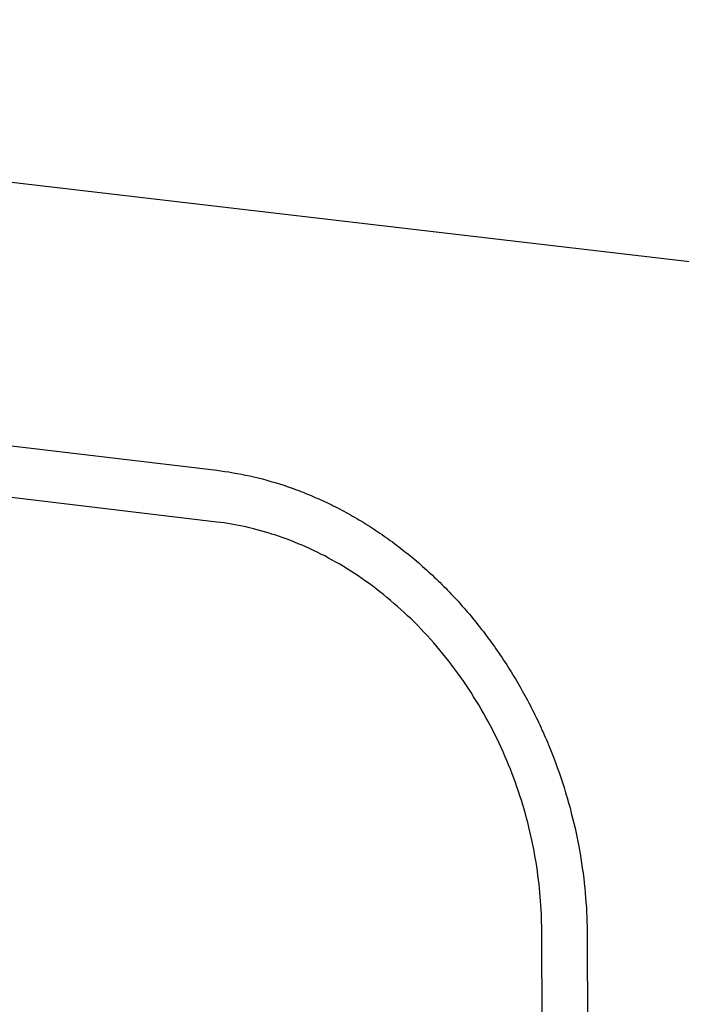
# Model space of a CAD drawing. Extents: x 11880 to 25577, y 6756 to 10446.
# Tile 56 of 87: x 23325 to 23418, y 7630 to 7767. Entities that reach past the tile are written whole.
import ezdxf

# ---------------------------------------------------------------- set-up
doc = ezdxf.new("R2010")
doc.units = 0
doc.header["$MEASUREMENT"] = 0
doc.layers.add('HAIRLINE', color=178, linetype='CONTINUOUS')

msp = doc.modelspace()

# ---------------------------------------------------------------- linework, layer by layer
at = {"layer": 'HAIRLINE'}
for p, q in [((23129.79, 7767.31), (23429.04, 7732.38)), ((23050.52, 7740.41), (23352.76, 7704.42)), ((23352.79, 7697.2), (23050.58, 7733.33)), ((23398.45, 7539.11), (23398.12, 7640.24)), ((23404.48, 7639.46), (23404.8, 7538.29))]:
    msp.add_line(p, q, dxfattribs=at)
for points in [[(23352.76, 7704.42), (23353.33, 7704.35), (23353.9, 7704.27), (23354.47, 7704.19), (23355.05, 7704.09), (23355.63, 7703.99), (23356.21, 7703.88), (23356.79, 7703.76), (23357.38, 7703.64), (23357.96, 7703.5), (23358.55, 7703.36), (23359.14, 7703.21), (23359.74, 7703.05), (23360.33, 7702.88), (23360.92, 7702.71), (23361.52, 7702.52), (23362.12, 7702.33), (23362.71, 7702.13), (23363.31, 7701.92), (23363.91, 7701.7), (23364.21, 7701.58), (23364.51, 7701.47), (23364.81, 7701.35), (23365.11, 7701.23), (23365.41, 7701.11), (23365.71, 7700.99), (23366.01, 7700.86), (23366.31, 7700.73), (23366.61, 7700.6), (23366.91, 7700.47), (23367.21, 7700.34), (23367.52, 7700.2), (23367.82, 7700.06), (23368.12, 7699.92), (23368.42, 7699.77), (23368.72, 7699.63), (23369.02, 7699.48), (23369.32, 7699.33), (23369.61, 7699.18), (23369.91, 7699.02), (23370.21, 7698.86), (23370.51, 7698.7), (23370.81, 7698.54), (23371.11, 7698.38), (23371.41, 7698.21), (23371.7, 7698.04), (23372, 7697.87), (23372.3, 7697.7), (23372.6, 7697.52), (23372.89, 7697.35), (23373.19, 7697.17), (23373.48, 7696.99), (23373.78, 7696.8), (23374.07, 7696.61), (23374.37, 7696.43), (23374.66, 7696.24), (23374.95, 7696.04), (23375.25, 7695.85), (23375.54, 7695.65), (23375.83, 7695.45), (23376.12, 7695.25), (23376.41, 7695.04), (23376.7, 7694.84), (23376.99, 7694.63), (23377.28, 7694.42), (23377.56, 7694.21), (23377.85, 7693.99), (23378.14, 7693.77), (23378.42, 7693.56), (23378.71, 7693.33), (23378.99, 7693.11), (23379.27, 7692.89), (23379.55, 7692.66), (23379.84, 7692.43), (23380.12, 7692.2), (23380.39, 7691.96), (23380.67, 7691.73), (23380.95, 7691.49), (23381.23, 7691.25), (23381.5, 7691.01), (23381.78, 7690.76), (23382.05, 7690.52), (23382.32, 7690.27), (23382.59, 7690.02), (23382.86, 7689.77), (23383.13, 7689.51), (23383.4, 7689.26), (23383.67, 7689), (23383.93, 7688.74), (23384.2, 7688.48), (23384.46, 7688.21), (23384.73, 7687.95), (23384.99, 7687.68), (23385.25, 7687.41), (23385.5, 7687.14), (23385.76, 7686.87), (23386.02, 7686.59), (23386.27, 7686.32), (23386.53, 7686.04), (23386.78, 7685.76), (23387.03, 7685.48), (23387.28, 7685.19), (23387.53, 7684.91), (23387.77, 7684.62), (23388.02, 7684.33), (23388.26, 7684.04), (23388.5, 7683.75), (23388.74, 7683.46), (23388.98, 7683.16), (23389.22, 7682.86), (23389.46, 7682.57), (23389.69, 7682.27), (23389.93, 7681.97), (23390.16, 7681.66), (23390.39, 7681.36), (23390.62, 7681.05), (23390.84, 7680.75), (23391.07, 7680.44), (23391.29, 7680.13), (23391.51, 7679.82), (23391.73, 7679.5), (23391.95, 7679.19), (23392.17, 7678.87), (23392.38, 7678.56), (23392.6, 7678.24), (23392.81, 7677.92), (23393.02, 7677.6), (23393.23, 7677.28), (23393.43, 7676.95), (23393.64, 7676.63), (23393.84, 7676.3), (23394.04, 7675.98), (23394.24, 7675.65), (23394.44, 7675.32), (23394.64, 7674.99), (23394.83, 7674.66), (23395.02, 7674.33), (23395.21, 7674), (23395.4, 7673.66), (23395.59, 7673.33), (23395.77, 7672.99), (23395.96, 7672.66), (23396.14, 7672.32), (23396.32, 7671.98), (23396.49, 7671.64), (23396.67, 7671.3), (23396.84, 7670.96), (23397.01, 7670.62), (23397.18, 7670.28), (23397.35, 7669.93), (23397.52, 7669.59), (23397.68, 7669.25), (23397.84, 7668.9), (23398, 7668.55), (23398.16, 7668.21), (23398.32, 7667.86), (23398.47, 7667.51), (23398.62, 7667.17), (23398.77, 7666.82), (23398.92, 7666.47), (23399.07, 7666.12), (23399.21, 7665.77), (23399.49, 7665.07), (23399.77, 7664.37), (23400.03, 7663.66), (23400.29, 7662.96), (23400.54, 7662.25), (23400.78, 7661.54), (23401.02, 7660.84), (23401.24, 7660.13), (23401.46, 7659.42), (23401.67, 7658.71), (23401.87, 7658), (23402.07, 7657.29), (23402.25, 7656.59), (23402.43, 7655.88), (23402.6, 7655.17), (23402.77, 7654.47), (23402.92, 7653.76), (23403.07, 7653.06), (23403.21, 7652.36), (23403.34, 7651.66), (23403.47, 7650.96), (23403.58, 7650.26), (23403.69, 7649.57), (23403.79, 7648.87), (23403.89, 7648.18), (23403.98, 7647.49), (23404.06, 7646.81), (23404.13, 7646.12), (23404.19, 7645.44), (23404.25, 7644.77), (23404.3, 7644.09), (23404.35, 7643.42), (23404.39, 7642.75), (23404.42, 7642.09), (23404.44, 7641.42), (23404.46, 7640.76), (23404.47, 7640.11), (23404.48, 7639.46)], [(23398.12, 7640.24), (23398.12, 7640.81), (23398.11, 7641.38), (23398.09, 7641.96), (23398.07, 7642.54), (23398.04, 7643.12), (23398.01, 7643.71), (23397.97, 7644.3), (23397.92, 7644.89), (23397.87, 7645.49), (23397.82, 7646.08), (23397.75, 7646.68), (23397.68, 7647.28), (23397.6, 7647.89), (23397.52, 7648.49), (23397.43, 7649.1), (23397.34, 7649.71), (23397.23, 7650.32), (23397.12, 7650.93), (23397.01, 7651.55), (23396.89, 7652.16), (23396.76, 7652.78), (23396.62, 7653.4), (23396.48, 7654.01), (23396.33, 7654.63), (23396.17, 7655.25), (23396.01, 7655.87), (23395.84, 7656.49), (23395.66, 7657.11), (23395.48, 7657.74), (23395.29, 7658.36), (23395.09, 7658.98), (23394.88, 7659.6), (23394.67, 7660.22), (23394.45, 7660.84), (23394.22, 7661.45), (23393.99, 7662.07), (23393.75, 7662.69), (23393.5, 7663.3), (23393.25, 7663.92), (23392.99, 7664.53), (23392.72, 7665.14), (23392.45, 7665.74), (23392.16, 7666.35), (23391.88, 7666.95), (23391.58, 7667.55), (23391.28, 7668.15), (23390.97, 7668.75), (23390.65, 7669.34), (23390.33, 7669.93), (23390, 7670.51), (23389.67, 7671.1), (23389.33, 7671.68), (23388.98, 7672.25), (23388.62, 7672.82), (23388.26, 7673.39), (23387.9, 7673.95), (23387.52, 7674.51), (23387.14, 7675.07), (23386.76, 7675.62), (23386.37, 7676.16), (23385.97, 7676.7), (23385.57, 7677.24), (23385.16, 7677.77), (23384.75, 7678.29), (23384.33, 7678.81), (23383.91, 7679.32), (23383.48, 7679.83), (23383.05, 7680.33), (23382.61, 7680.83), (23382.17, 7681.32), (23381.72, 7681.8), (23381.27, 7682.28), (23380.81, 7682.75), (23380.35, 7683.21), (23379.88, 7683.67), (23379.41, 7684.12), (23378.94, 7684.56), (23378.47, 7685), (23377.98, 7685.43), (23377.5, 7685.85), (23377.01, 7686.27), (23376.52, 7686.68), (23376.03, 7687.08), (23375.53, 7687.47), (23375.03, 7687.86), (23374.53, 7688.23), (23374.03, 7688.61), (23373.52, 7688.97), (23373.01, 7689.33), (23372.5, 7689.67), (23371.99, 7690.01), (23371.47, 7690.35), (23370.96, 7690.67), (23370.44, 7690.99), (23369.92, 7691.3), (23369.4, 7691.6), (23368.87, 7691.89), (23368.35, 7692.18), (23367.83, 7692.46), (23367.3, 7692.73), (23366.78, 7692.99), (23366.25, 7693.25), (23365.72, 7693.49), (23365.2, 7693.73), (23364.67, 7693.96), (23364.14, 7694.18), (23363.62, 7694.4), (23363.09, 7694.61), (23362.57, 7694.81), (23362.04, 7695), (23361.52, 7695.18), (23360.99, 7695.36), (23360.47, 7695.53), (23359.95, 7695.69), (23359.42, 7695.85), (23358.9, 7695.99), (23358.38, 7696.13), (23357.87, 7696.27), (23357.35, 7696.39), (23356.84, 7696.51), (23356.32, 7696.62), (23355.81, 7696.72), (23355.3, 7696.82), (23354.8, 7696.91), (23354.29, 7696.99), (23353.79, 7697.07), (23353.29, 7697.14), (23352.79, 7697.2)]]:
    msp.add_lwpolyline(points, dxfattribs=at)

doc.saveas('drawing.dxf')
